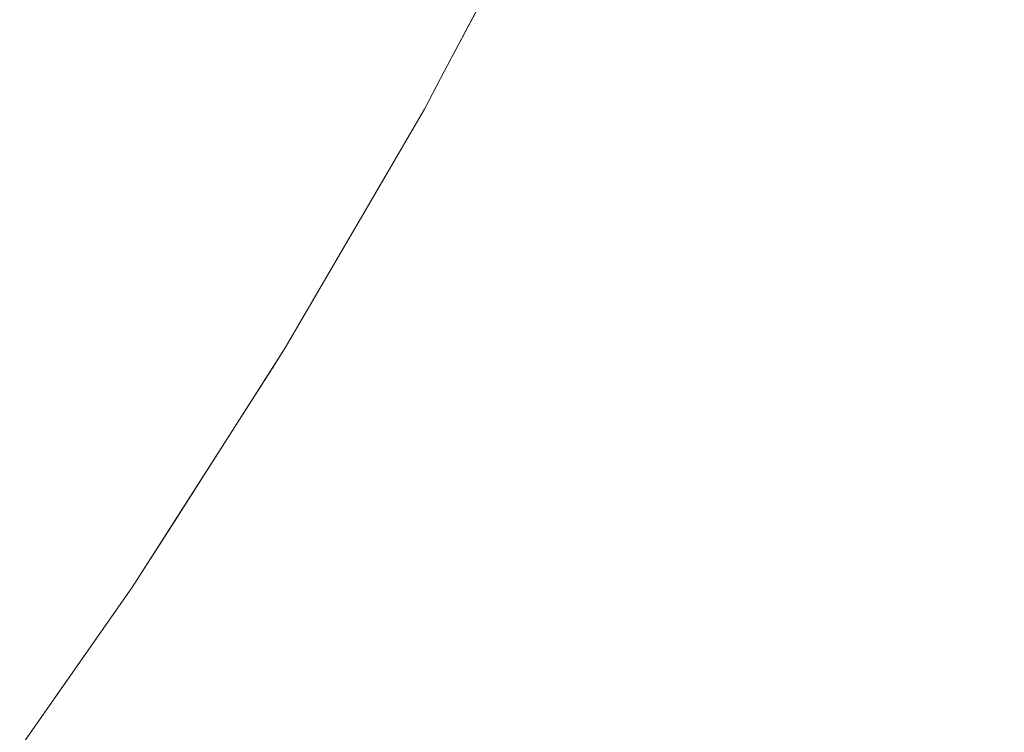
# Model space of a CAD drawing. Header units: centimetres. Extents: x -35.1 to 36.2, y 3.4 to 5.2.
# Tile 243 of 256: x 12.2371 to 12.2637, y 3.8068 to 3.826. Entities that reach past the tile are written whole.
import ezdxf

# ---------------------------------------------------------------- set-up
doc = ezdxf.new("R2010")
doc.units = ezdxf.units.CM
doc.header["$LTSCALE"] = 2.54
doc.layers.add('Lucido design-1', color=7, linetype='Continuous')

# ---------------------------------------------------------------- blocks, each defined once
blk = doc.blocks.new('Gruppo-4-1')
at = {"color": 7, "linetype": 'Continuous', "lineweight": 9}
blk.add_3dface([(-34.952766, 5.100212, -1872.215514), (-34.952766, 3.500212, -1872.215514), (36.079692, 3.500212, -1872.215514), (36.079692, 5.100212, -1872.215514)], dxfattribs=at)
for points, invisible_edges in [([(36.079692, 5.100212, -1873.015514), (36.079692, 3.500212, -1873.015514), (12.189936, 3.635582, -1873.015514), (12.20771, 3.643118, -1873.015514)], 10), ([(36.079692, 5.100212, -1873.015514), (12.20771, 3.643118, -1873.015514), (12.224572, 3.651133, -1873.015514)], 9), ([(36.079692, 5.100212, -1873.015514), (12.224572, 3.651133, -1873.015514), (12.22936, 3.653664, -1873.015514)], 9), ([(12.22936, 3.653664, -1873.015514), (12.240507, 3.659557, -1873.015514), (36.079692, 5.100212, -1873.015514)], 10), ([(36.079692, 5.100212, -1873.015514), (12.240507, 3.659557, -1873.015514), (12.255509, 3.668325, -1873.015514)], 9), ([(36.079692, 5.100212, -1873.015514), (12.255509, 3.668325, -1873.015514), (12.269585, 3.677377, -1873.015514)], 9), ([(12.259958, 3.825938, -1872.953311), (12.258975, 3.826219, -1872.951323), (12.261003, 3.8303, -1872.951323), (12.261993, 3.830033, -1872.953311)], 15), ([(12.244597, 3.825837, -1872.690331), (12.243808, 3.826078, -1872.687998), (12.245872, 3.829976, -1872.687998), (12.246668, 3.829748, -1872.690331)], 15), ([(12.250662, 3.828603, -1872.713294), (12.251419, 3.830025, -1872.715514), (12.24857, 3.824629, -1872.715514), (12.248558, 3.824628, -1872.713294)], 13), ([(12.248604, 3.824614, -1872.917089), (12.24857, 3.824629, -1872.915514), (12.251419, 3.830025, -1872.915514), (12.250708, 3.82859, -1872.917089)], 13), ([(12.24857, 3.824629, -1872.715514), (12.251419, 3.830025, -1872.715514), (12.251419, 3.830025, -1872.915514), (12.24857, 3.824629, -1872.915514)], 10), ([(12.261993, 3.830033, -1872.953311), (12.263053, 3.829749, -1872.955309), (12.261009, 3.825636, -1872.955309), (12.259958, 3.825938, -1872.953311)], 15), ([(12.246668, 3.829748, -1872.690331), (12.247388, 3.829541, -1872.692664), (12.245312, 3.825619, -1872.692664), (12.244597, 3.825837, -1872.690331)], 15), ([(12.245952, 3.825423, -1872.694993), (12.245312, 3.825619, -1872.692664), (12.247388, 3.829541, -1872.692664), (12.248035, 3.829356, -1872.694993)], 15), ([(12.26213, 3.825315, -1872.957318), (12.261009, 3.825636, -1872.955309), (12.263053, 3.829749, -1872.955309), (12.264183, 3.829445, -1872.957318)], 15), ([(12.248035, 3.829356, -1872.694993), (12.248608, 3.829192, -1872.697318), (12.246521, 3.82525, -1872.697318), (12.245952, 3.825423, -1872.694993)], 15), ([(12.264183, 3.829445, -1872.957318), (12.265385, 3.829122, -1872.959334), (12.263323, 3.824973, -1872.959334), (12.26213, 3.825315, -1872.957318)], 15), ([(12.247017, 3.825099, -1872.699636), (12.246521, 3.82525, -1872.697318), (12.248608, 3.829192, -1872.697318), (12.249108, 3.829048, -1872.699636)], 15), ([(12.249108, 3.829048, -1872.699636), (12.249538, 3.828925, -1872.701944), (12.247443, 3.824969, -1872.701944), (12.247017, 3.825099, -1872.699636)], 15), ([(12.264591, 3.82461, -1872.961357), (12.263323, 3.824973, -1872.959334), (12.265385, 3.829122, -1872.959334), (12.266662, 3.828779, -1872.961357)], 15), ([(12.247799, 3.82486, -1872.704243), (12.247443, 3.824969, -1872.701944), (12.249538, 3.828925, -1872.701944), (12.249897, 3.828822, -1872.704243)], 15), ([(12.249897, 3.828822, -1872.704243), (12.250188, 3.828739, -1872.706529), (12.248087, 3.824772, -1872.706529), (12.247799, 3.82486, -1872.704243)], 15), ([(12.248309, 3.824704, -1872.7088), (12.248087, 3.824772, -1872.706529), (12.250188, 3.828739, -1872.706529), (12.250411, 3.828675, -1872.7088)], 15), ([(12.250411, 3.828675, -1872.7088), (12.250569, 3.82863, -1872.711056), (12.248465, 3.824657, -1872.711056), (12.248309, 3.824704, -1872.7088)], 15), ([(12.248558, 3.824628, -1872.713294), (12.248465, 3.824657, -1872.711056), (12.250569, 3.82863, -1872.711056), (12.250662, 3.828603, -1872.713294)], 15), ([(12.250708, 3.82859, -1872.917089), (12.250756, 3.828576, -1872.918688), (12.248651, 3.8246, -1872.918688), (12.248604, 3.824614, -1872.917089)], 15), ([(12.248731, 3.824576, -1872.920311), (12.248651, 3.8246, -1872.918688), (12.250756, 3.828576, -1872.918688), (12.250837, 3.828553, -1872.920311)], 15), ([(12.250837, 3.828553, -1872.920311), (12.250953, 3.82852, -1872.921959), (12.248846, 3.82454, -1872.921959), (12.248731, 3.824576, -1872.920311)], 15), ([(12.248997, 3.824494, -1872.923631), (12.248846, 3.82454, -1872.921959), (12.250953, 3.82852, -1872.921959), (12.251105, 3.828476, -1872.923631)], 15), ([(12.251105, 3.828476, -1872.923631), (12.251296, 3.828421, -1872.925326), (12.249186, 3.824437, -1872.925326), (12.248997, 3.824494, -1872.923631)], 15), ([(12.236152, 3.828414, -1872.67184), (12.237476, 3.82801, -1872.674113), (12.235326, 3.824192, -1872.674113), (12.234014, 3.824618, -1872.67184)], 15), ([(12.249414, 3.824367, -1872.927046), (12.249186, 3.824437, -1872.925326), (12.251296, 3.828421, -1872.925326), (12.251526, 3.828355, -1872.927046)], 15), ([(12.251526, 3.828355, -1872.927046), (12.251798, 3.828277, -1872.928788), (12.249684, 3.824285, -1872.928788), (12.249414, 3.824367, -1872.927046)], 15), ([(12.249997, 3.824189, -1872.930554), (12.249684, 3.824285, -1872.928788), (12.251798, 3.828277, -1872.928788), (12.252114, 3.828187, -1872.930554)], 15), ([(12.252114, 3.828187, -1872.930554), (12.252474, 3.828083, -1872.932342), (12.250354, 3.82408, -1872.932342), (12.249997, 3.824189, -1872.930554)], 15), ([(12.236561, 3.823792, -1872.676402), (12.235326, 3.824192, -1872.674113), (12.237476, 3.82801, -1872.674113), (12.238723, 3.82763, -1872.676402)], 15), ([(12.250758, 3.823957, -1872.934153), (12.250354, 3.82408, -1872.932342), (12.252474, 3.828083, -1872.932342), (12.252882, 3.827966, -1872.934153)], 15), ([(12.252882, 3.827966, -1872.934153), (12.253338, 3.827836, -1872.935985), (12.251211, 3.823819, -1872.935985), (12.250758, 3.823957, -1872.934153)], 15), ([(12.251714, 3.823665, -1872.937837), (12.251211, 3.823819, -1872.935985), (12.253338, 3.827836, -1872.935985), (12.253845, 3.82769, -1872.937837)], 15), ([(12.253845, 3.82769, -1872.937837), (12.254404, 3.82753, -1872.939711), (12.252268, 3.823496, -1872.939711), (12.251714, 3.823665, -1872.937837)], 15), ([(12.238723, 3.82763, -1872.676402), (12.239893, 3.827273, -1872.678705), (12.237721, 3.823416, -1872.678705), (12.236561, 3.823792, -1872.676402)], 15), ([(12.252877, 3.82331, -1872.941603), (12.252268, 3.823496, -1872.939711), (12.254404, 3.82753, -1872.939711), (12.255018, 3.827354, -1872.941603)], 15), ([(12.238804, 3.823064, -1872.681018), (12.237721, 3.823416, -1872.678705), (12.239893, 3.827273, -1872.678705), (12.240986, 3.826939, -1872.681018)], 15), ([(12.255018, 3.827354, -1872.941603), (12.255689, 3.827162, -1872.943514), (12.253542, 3.823107, -1872.943514), (12.252877, 3.82331, -1872.941603)], 15), ([(12.254265, 3.822887, -1872.945443), (12.253542, 3.823107, -1872.943514), (12.255689, 3.827162, -1872.943514), (12.256418, 3.826953, -1872.945443)], 15), ([(12.240986, 3.826939, -1872.681018), (12.242003, 3.826629, -1872.683339), (12.239811, 3.822738, -1872.683339), (12.238804, 3.823064, -1872.681018)], 15), ([(12.256418, 3.826953, -1872.945443), (12.257207, 3.826726, -1872.947388), (12.255048, 3.822648, -1872.947388), (12.254265, 3.822887, -1872.945443)], 15), ([(12.240743, 3.822435, -1872.685667), (12.239811, 3.822738, -1872.683339), (12.242003, 3.826629, -1872.683339), (12.242943, 3.826342, -1872.685667)], 15), ([(12.255892, 3.82239, -1872.949348), (12.255048, 3.822648, -1872.947388), (12.257207, 3.826726, -1872.947388), (12.258059, 3.826482, -1872.949348)], 15), ([(12.242943, 3.826342, -1872.685667), (12.243808, 3.826078, -1872.687998), (12.2416, 3.822158, -1872.687998), (12.240743, 3.822435, -1872.685667)], 15), ([(12.258059, 3.826482, -1872.949348), (12.258975, 3.826219, -1872.951323), (12.256801, 3.822113, -1872.951323), (12.255892, 3.82239, -1872.949348)], 15), ([(12.242382, 3.821904, -1872.690331), (12.2416, 3.822158, -1872.687998), (12.243808, 3.826078, -1872.687998), (12.244597, 3.825837, -1872.690331)], 15), ([(12.257775, 3.821815, -1872.953311), (12.256801, 3.822113, -1872.951323), (12.258975, 3.826219, -1872.951323), (12.259958, 3.825938, -1872.953311)], 15), ([(12.244597, 3.825837, -1872.690331), (12.245312, 3.825619, -1872.692664), (12.24309, 3.821674, -1872.692664), (12.242382, 3.821904, -1872.690331)], 15), ([(12.259958, 3.825938, -1872.953311), (12.261009, 3.825636, -1872.955309), (12.258817, 3.821497, -1872.955309), (12.257775, 3.821815, -1872.953311)], 15), ([(12.243725, 3.821468, -1872.694993), (12.24309, 3.821674, -1872.692664), (12.245312, 3.825619, -1872.692664), (12.245952, 3.825423, -1872.694993)], 15), ([(12.259929, 3.821158, -1872.957318), (12.258817, 3.821497, -1872.955309), (12.261009, 3.825636, -1872.955309), (12.26213, 3.825315, -1872.957318)], 15), ([(12.245952, 3.825423, -1872.694993), (12.246521, 3.82525, -1872.697318), (12.244288, 3.821286, -1872.697318), (12.243725, 3.821468, -1872.694993)], 15), ([(12.26213, 3.825315, -1872.957318), (12.263323, 3.824973, -1872.959334), (12.261112, 3.820797, -1872.959334), (12.259929, 3.821158, -1872.957318)], 15), ([(12.24478, 3.821126, -1872.699636), (12.244288, 3.821286, -1872.697318), (12.246521, 3.82525, -1872.697318), (12.247017, 3.825099, -1872.699636)], 15), ([(12.247017, 3.825099, -1872.699636), (12.247443, 3.824969, -1872.701944), (12.245202, 3.82099, -1872.701944), (12.24478, 3.821126, -1872.699636)], 15), ([(12.245555, 3.820875, -1872.704243), (12.245202, 3.82099, -1872.701944), (12.247443, 3.824969, -1872.701944), (12.247799, 3.82486, -1872.704243)], 15), ([(12.247799, 3.82486, -1872.704243), (12.248087, 3.824772, -1872.706529), (12.245841, 3.820783, -1872.706529), (12.245555, 3.820875, -1872.704243)], 15), ([(12.24606, 3.820711, -1872.7088), (12.245841, 3.820783, -1872.706529), (12.248087, 3.824772, -1872.706529), (12.248309, 3.824704, -1872.7088)], 15), ([(12.262369, 3.820413, -1872.961357), (12.261112, 3.820797, -1872.959334), (12.263323, 3.824973, -1872.959334), (12.264591, 3.82461, -1872.961357)], 15), ([(12.248309, 3.824704, -1872.7088), (12.248465, 3.824657, -1872.711056), (12.246215, 3.820661, -1872.711056), (12.24606, 3.820711, -1872.7088)], 15), ([(12.246307, 3.820631, -1872.713294), (12.246215, 3.820661, -1872.711056), (12.248465, 3.824657, -1872.711056), (12.248558, 3.824628, -1872.713294)], 15), ([(12.248027, 3.823599, -1872.715514), (12.246307, 3.820631, -1872.713294), (12.248558, 3.824628, -1872.713294)], 11), ([(12.248027, 3.823599, -1872.915514), (12.248604, 3.824614, -1872.917089), (12.246352, 3.820617, -1872.917089)], 11), ([(12.248604, 3.824614, -1872.917089), (12.248651, 3.8246, -1872.918688), (12.246399, 3.820602, -1872.918688), (12.246352, 3.820617, -1872.917089)], 15), ([(12.246478, 3.820576, -1872.920311), (12.246399, 3.820602, -1872.918688), (12.248651, 3.8246, -1872.918688), (12.248731, 3.824576, -1872.920311)], 15), ([(12.248731, 3.824576, -1872.920311), (12.248846, 3.82454, -1872.921959), (12.246592, 3.820539, -1872.921959), (12.246478, 3.820576, -1872.920311)], 15), ([(12.246742, 3.82049, -1872.923631), (12.246592, 3.820539, -1872.921959), (12.248846, 3.82454, -1872.921959), (12.248997, 3.824494, -1872.923631)], 15), ([(12.248997, 3.824494, -1872.923631), (12.249186, 3.824437, -1872.925326), (12.246929, 3.82043, -1872.925326), (12.246742, 3.82049, -1872.923631)], 15), ([(12.248027, 3.823599, -1872.915514), (12.24857, 3.824629, -1872.915514), (12.248604, 3.824614, -1872.917089)], 10), ([(12.24857, 3.824629, -1872.915514), (12.248027, 3.823599, -1872.915514), (12.248027, 3.823599, -1872.715514), (12.24857, 3.824629, -1872.715514)], 10), ([(12.248558, 3.824628, -1872.713294), (12.24857, 3.824629, -1872.715514), (12.248027, 3.823599, -1872.715514)], 9), ([(12.264591, 3.82461, -1872.961357), (12.265933, 3.824224, -1872.963384), (12.2637, 3.820007, -1872.963384), (12.262369, 3.820413, -1872.961357)], 15), ([(12.247156, 3.820356, -1872.927046), (12.246929, 3.82043, -1872.925326), (12.249186, 3.824437, -1872.925326), (12.249414, 3.824367, -1872.927046)], 15), ([(12.249414, 3.824367, -1872.927046), (12.249684, 3.824285, -1872.928788), (12.247423, 3.820269, -1872.928788), (12.247156, 3.820356, -1872.927046)], 15), ([(12.247733, 3.820169, -1872.930554), (12.247423, 3.820269, -1872.928788), (12.249684, 3.824285, -1872.928788), (12.249997, 3.824189, -1872.930554)], 15), ([(12.249997, 3.824189, -1872.930554), (12.250354, 3.82408, -1872.932342), (12.248087, 3.820054, -1872.932342), (12.247733, 3.820169, -1872.930554)], 15), ([(12.248488, 3.819924, -1872.934153), (12.248087, 3.820054, -1872.932342), (12.250354, 3.82408, -1872.932342), (12.250758, 3.823957, -1872.934153)], 15), ([(12.250758, 3.823957, -1872.934153), (12.251211, 3.823819, -1872.935985), (12.248936, 3.819779, -1872.935985), (12.248488, 3.819924, -1872.934153)], 15), ([(12.236561, 3.823792, -1872.676402), (12.237721, 3.823416, -1872.678705), (12.235403, 3.81954, -1872.678705), (12.234255, 3.819935, -1872.676402)], 15), ([(12.249434, 3.819617, -1872.937837), (12.248936, 3.819779, -1872.935985), (12.251211, 3.823819, -1872.935985), (12.251714, 3.823665, -1872.937837)], 15), ([(12.236476, 3.819171, -1872.681018), (12.235403, 3.81954, -1872.678705), (12.237721, 3.823416, -1872.678705), (12.238804, 3.823064, -1872.681018)], 15), ([(12.246304, 3.820641, -1872.915514), (12.244279, 3.817165, -1872.915514), (12.244279, 3.817165, -1872.715514), (12.248027, 3.823599, -1872.715514)], 10), ([(12.246307, 3.820631, -1872.713294), (12.248027, 3.823599, -1872.715514), (12.244279, 3.817165, -1872.715514)], 9), ([(12.246352, 3.820617, -1872.917089), (12.246304, 3.820641, -1872.915514), (12.248027, 3.823599, -1872.915514)], 9), ([(12.248027, 3.823599, -1872.715514), (12.248027, 3.823599, -1872.915514), (12.246304, 3.820641, -1872.915514)], 9), ([(12.251714, 3.823665, -1872.937837), (12.252268, 3.823496, -1872.939711), (12.249984, 3.819439, -1872.939711), (12.249434, 3.819617, -1872.937837)], 15), ([(12.250587, 3.819243, -1872.941603), (12.249984, 3.819439, -1872.939711), (12.252268, 3.823496, -1872.939711), (12.252877, 3.82331, -1872.941603)], 15), ([(12.252877, 3.82331, -1872.941603), (12.253542, 3.823107, -1872.943514), (12.251246, 3.81903, -1872.943514), (12.250587, 3.819243, -1872.941603)], 15), ([(12.238804, 3.823064, -1872.681018), (12.239811, 3.822738, -1872.683339), (12.237474, 3.818828, -1872.683339), (12.236476, 3.819171, -1872.681018)], 15), ([(12.251962, 3.818797, -1872.945443), (12.251246, 3.81903, -1872.943514), (12.253542, 3.823107, -1872.943514), (12.254265, 3.822887, -1872.945443)], 15), ([(12.254265, 3.822887, -1872.945443), (12.255048, 3.822648, -1872.947388), (12.252738, 3.818546, -1872.947388), (12.251962, 3.818797, -1872.945443)], 15), ([(12.238396, 3.81851, -1872.685667), (12.237474, 3.818828, -1872.683339), (12.239811, 3.822738, -1872.683339), (12.240743, 3.822435, -1872.685667)], 15), ([(12.253575, 3.818275, -1872.949348), (12.252738, 3.818546, -1872.947388), (12.255048, 3.822648, -1872.947388), (12.255892, 3.82239, -1872.949348)], 15), ([(12.240743, 3.822435, -1872.685667), (12.2416, 3.822158, -1872.687998), (12.239245, 3.818218, -1872.687998), (12.238396, 3.81851, -1872.685667)], 15), ([(12.255892, 3.82239, -1872.949348), (12.256801, 3.822113, -1872.951323), (12.254475, 3.817983, -1872.951323), (12.253575, 3.818275, -1872.949348)], 15), ([(12.240019, 3.817952, -1872.690331), (12.239245, 3.818218, -1872.687998), (12.2416, 3.822158, -1872.687998), (12.242382, 3.821904, -1872.690331)], 15), ([(12.255441, 3.81767, -1872.953311), (12.254475, 3.817983, -1872.951323), (12.256801, 3.822113, -1872.951323), (12.257775, 3.821815, -1872.953311)], 15), ([(12.242382, 3.821904, -1872.690331), (12.24309, 3.821674, -1872.692664), (12.24072, 3.817711, -1872.692664), (12.240019, 3.817952, -1872.690331)], 15), ([(12.257775, 3.821815, -1872.953311), (12.258817, 3.821497, -1872.955309), (12.256473, 3.817335, -1872.955309), (12.255441, 3.81767, -1872.953311)], 15), ([(12.241349, 3.817494, -1872.694993), (12.24072, 3.817711, -1872.692664), (12.24309, 3.821674, -1872.692664), (12.243725, 3.821468, -1872.694993)], 15), ([(12.243725, 3.821468, -1872.694993), (12.244288, 3.821286, -1872.697318), (12.241907, 3.817302, -1872.697318), (12.241349, 3.817494, -1872.694993)], 15), ([(12.242394, 3.817135, -1872.699636), (12.241907, 3.817302, -1872.697318), (12.244288, 3.821286, -1872.697318), (12.24478, 3.821126, -1872.699636)], 15), ([(12.257575, 3.816978, -1872.957318), (12.256473, 3.817335, -1872.955309), (12.258817, 3.821497, -1872.955309), (12.259929, 3.821158, -1872.957318)], 15), ([(12.24478, 3.821126, -1872.699636), (12.245202, 3.82099, -1872.701944), (12.242812, 3.816991, -1872.701944), (12.242394, 3.817135, -1872.699636)], 15), ([(12.259929, 3.821158, -1872.957318), (12.261112, 3.820797, -1872.959334), (12.258747, 3.816597, -1872.959334), (12.257575, 3.816978, -1872.957318)], 15), ([(12.243161, 3.816871, -1872.704243), (12.242812, 3.816991, -1872.701944), (12.245202, 3.82099, -1872.701944), (12.245555, 3.820875, -1872.704243)], 15), ([(12.245555, 3.820875, -1872.704243), (12.245841, 3.820783, -1872.706529), (12.243444, 3.816774, -1872.706529), (12.243161, 3.816871, -1872.704243)], 15), ([(12.243661, 3.816699, -1872.7088), (12.243444, 3.816774, -1872.706529), (12.245841, 3.820783, -1872.706529), (12.24606, 3.820711, -1872.7088)], 15), ([(12.259992, 3.816194, -1872.961357), (12.258747, 3.816597, -1872.959334), (12.261112, 3.820797, -1872.959334), (12.262369, 3.820413, -1872.961357)], 15), ([(12.24606, 3.820711, -1872.7088), (12.246215, 3.820661, -1872.711056), (12.243815, 3.816646, -1872.711056), (12.243661, 3.816699, -1872.7088)], 15), ([(12.243906, 3.816615, -1872.713294), (12.243815, 3.816646, -1872.711056), (12.246215, 3.820661, -1872.711056), (12.246307, 3.820631, -1872.713294)], 15), ([(12.244279, 3.817165, -1872.715514), (12.243906, 3.816615, -1872.713294), (12.246307, 3.820631, -1872.713294)], 11), ([(12.246352, 3.820617, -1872.917089), (12.243951, 3.816599, -1872.917089), (12.244279, 3.817165, -1872.915514)], 11), ([(12.246352, 3.820617, -1872.917089), (12.246399, 3.820602, -1872.918688), (12.243997, 3.816584, -1872.918688), (12.243951, 3.816599, -1872.917089)], 15), ([(12.244076, 3.816556, -1872.920311), (12.243997, 3.816584, -1872.918688), (12.246399, 3.820602, -1872.918688), (12.246478, 3.820576, -1872.920311)], 15), ([(12.246478, 3.820576, -1872.920311), (12.246592, 3.820539, -1872.921959), (12.244188, 3.816518, -1872.921959), (12.244076, 3.816556, -1872.920311)], 15), ([(12.244337, 3.816467, -1872.923631), (12.244188, 3.816518, -1872.921959), (12.246592, 3.820539, -1872.921959), (12.246742, 3.82049, -1872.923631)], 15), ([(12.244279, 3.817165, -1872.915514), (12.246304, 3.820641, -1872.915514), (12.246352, 3.820617, -1872.917089)], 10), ([(12.246742, 3.82049, -1872.923631), (12.246929, 3.82043, -1872.925326), (12.244522, 3.816403, -1872.925326), (12.244337, 3.816467, -1872.923631)], 15), ([(12.244746, 3.816326, -1872.927046), (12.244522, 3.816403, -1872.925326), (12.246929, 3.82043, -1872.925326), (12.247156, 3.820356, -1872.927046)], 15), ([(12.247156, 3.820356, -1872.927046), (12.247423, 3.820269, -1872.928788), (12.245011, 3.816235, -1872.928788), (12.244746, 3.816326, -1872.927046)], 15), ([(12.245318, 3.816129, -1872.930554), (12.245011, 3.816235, -1872.928788), (12.247423, 3.820269, -1872.928788), (12.247733, 3.820169, -1872.930554)], 15), ([(12.262369, 3.820413, -1872.961357), (12.2637, 3.820007, -1872.963384), (12.261312, 3.815766, -1872.963384), (12.259992, 3.816194, -1872.961357)], 15), ([(12.247733, 3.820169, -1872.930554), (12.248087, 3.820054, -1872.932342), (12.245669, 3.816008, -1872.932342), (12.245318, 3.816129, -1872.930554)], 15), ([(12.246065, 3.815872, -1872.934153), (12.245669, 3.816008, -1872.932342), (12.248087, 3.820054, -1872.932342), (12.248488, 3.819924, -1872.934153)], 15), ([(12.265109, 3.819577, -1872.965413), (12.262708, 3.815313, -1872.965413), (12.261312, 3.815766, -1872.963384), (12.2637, 3.820007, -1872.963384)], 15), ([(12.248488, 3.819924, -1872.934153), (12.248936, 3.819779, -1872.935985), (12.246509, 3.815719, -1872.935985), (12.246065, 3.815872, -1872.934153)], 15), ([(12.247002, 3.81555, -1872.937837), (12.246509, 3.815719, -1872.935985), (12.248936, 3.819779, -1872.935985), (12.249434, 3.819617, -1872.937837)], 15), ([(12.249434, 3.819617, -1872.937837), (12.249984, 3.819439, -1872.939711), (12.247547, 3.815362, -1872.939711), (12.247002, 3.81555, -1872.937837)], 15), ([(12.248144, 3.815157, -1872.941603), (12.247547, 3.815362, -1872.939711), (12.249984, 3.819439, -1872.939711), (12.250587, 3.819243, -1872.941603)], 15), ([(12.266596, 3.819123, -1872.967443), (12.264181, 3.814835, -1872.967443), (12.262708, 3.815313, -1872.965413), (12.265109, 3.819577, -1872.965413)], 15), ([(12.236476, 3.819171, -1872.681018), (12.237474, 3.818828, -1872.683339), (12.234986, 3.814902, -1872.683339), (12.233999, 3.815261, -1872.681018)], 15), ([(12.250587, 3.819243, -1872.941603), (12.251246, 3.81903, -1872.943514), (12.248796, 3.814932, -1872.943514), (12.248144, 3.815157, -1872.941603)], 15), ([(12.249506, 3.814688, -1872.945443), (12.248796, 3.814932, -1872.943514), (12.251246, 3.81903, -1872.943514), (12.251962, 3.818797, -1872.945443)], 15), ([(12.235899, 3.814569, -1872.685667), (12.234986, 3.814902, -1872.683339), (12.237474, 3.818828, -1872.683339), (12.238396, 3.81851, -1872.685667)], 15), ([(12.251962, 3.818797, -1872.945443), (12.252738, 3.818546, -1872.947388), (12.250274, 3.814424, -1872.947388), (12.249506, 3.814688, -1872.945443)], 15), ([(12.238396, 3.81851, -1872.685667), (12.239245, 3.818218, -1872.687998), (12.236738, 3.814263, -1872.687998), (12.235899, 3.814569, -1872.685667)], 15), ([(12.251103, 3.814139, -1872.949348), (12.250274, 3.814424, -1872.947388), (12.252738, 3.818546, -1872.947388), (12.253575, 3.818275, -1872.949348)], 15), ([(12.237504, 3.813984, -1872.690331), (12.236738, 3.814263, -1872.687998), (12.239245, 3.818218, -1872.687998), (12.240019, 3.817952, -1872.690331)], 15), ([(12.253575, 3.818275, -1872.949348), (12.254475, 3.817983, -1872.951323), (12.251994, 3.813832, -1872.951323), (12.251103, 3.814139, -1872.949348)], 15), ([(12.240019, 3.817952, -1872.690331), (12.24072, 3.817711, -1872.692664), (12.238198, 3.813731, -1872.692664), (12.237504, 3.813984, -1872.690331)], 15), ([(12.25295, 3.813504, -1872.953311), (12.251994, 3.813832, -1872.951323), (12.254475, 3.817983, -1872.951323), (12.255441, 3.81767, -1872.953311)], 15), ([(12.238821, 3.813504, -1872.694993), (12.238198, 3.813731, -1872.692664), (12.24072, 3.817711, -1872.692664), (12.241349, 3.817494, -1872.694993)], 15), ([(12.255441, 3.81767, -1872.953311), (12.256473, 3.817335, -1872.955309), (12.253973, 3.813152, -1872.955309), (12.25295, 3.813504, -1872.953311)], 15), ([(12.241349, 3.817494, -1872.694993), (12.241907, 3.817302, -1872.697318), (12.239372, 3.813303, -1872.697318), (12.238821, 3.813504, -1872.694993)], 15), ([(12.239854, 3.813127, -1872.699636), (12.239372, 3.813303, -1872.697318), (12.241907, 3.817302, -1872.697318), (12.242394, 3.817135, -1872.699636)], 15), ([(12.255063, 3.812777, -1872.957318), (12.253973, 3.813152, -1872.955309), (12.256473, 3.817335, -1872.955309), (12.257575, 3.816978, -1872.957318)], 15), ([(12.242394, 3.817135, -1872.699636), (12.242812, 3.816991, -1872.701944), (12.240267, 3.812977, -1872.701944), (12.239854, 3.813127, -1872.699636)], 15), ([(12.244279, 3.817165, -1872.915514), (12.241352, 3.812589, -1872.915514), (12.24016, 3.810726, -1872.715514), (12.243925, 3.816611, -1872.715514)], 10), ([(12.241352, 3.812589, -1872.915514), (12.244279, 3.817165, -1872.915514), (12.243951, 3.816599, -1872.917089)], 10), ([(12.244279, 3.817165, -1872.715514), (12.243925, 3.816611, -1872.715514), (12.243906, 3.816615, -1872.713294)], 10), ([(12.243925, 3.816611, -1872.715514), (12.244279, 3.817165, -1872.715514), (12.244279, 3.817165, -1872.915514)], 10), ([(12.240613, 3.812851, -1872.704243), (12.240267, 3.812977, -1872.701944), (12.242812, 3.816991, -1872.701944), (12.243161, 3.816871, -1872.704243)], 15), ([(12.243161, 3.816871, -1872.704243), (12.243444, 3.816774, -1872.706529), (12.240893, 3.812749, -1872.706529), (12.240613, 3.812851, -1872.704243)], 15), ([(12.241108, 3.81267, -1872.7088), (12.240893, 3.812749, -1872.706529), (12.243444, 3.816774, -1872.706529), (12.243661, 3.816699, -1872.7088)], 15), ([(12.257575, 3.816978, -1872.957318), (12.258747, 3.816597, -1872.959334), (12.256224, 3.812377, -1872.959334), (12.255063, 3.812777, -1872.957318)], 15), ([(12.243925, 3.816611, -1872.715514), (12.24016, 3.810726, -1872.715514), (12.24135, 3.812582, -1872.713294)], 10), ([(12.243661, 3.816699, -1872.7088), (12.243815, 3.816646, -1872.711056), (12.24126, 3.812615, -1872.711056), (12.241108, 3.81267, -1872.7088)], 15), ([(12.24135, 3.812582, -1872.713294), (12.24126, 3.812615, -1872.711056), (12.243815, 3.816646, -1872.711056), (12.243906, 3.816615, -1872.713294)], 15), ([(12.24135, 3.812582, -1872.713294), (12.243906, 3.816615, -1872.713294), (12.243925, 3.816611, -1872.715514)], 11), ([(12.243951, 3.816599, -1872.917089), (12.241395, 3.812566, -1872.917089), (12.241352, 3.812589, -1872.915514)], 11), ([(12.243951, 3.816599, -1872.917089), (12.243997, 3.816584, -1872.918688), (12.24144, 3.812549, -1872.918688), (12.241395, 3.812566, -1872.917089)], 15), ([(12.241518, 3.812521, -1872.920311), (12.24144, 3.812549, -1872.918688), (12.243997, 3.816584, -1872.918688), (12.244076, 3.816556, -1872.920311)], 15), ([(12.244076, 3.816556, -1872.920311), (12.244188, 3.816518, -1872.921959), (12.24163, 3.81248, -1872.921959), (12.241518, 3.812521, -1872.920311)], 15), ([(12.241776, 3.812427, -1872.923631), (12.24163, 3.81248, -1872.921959), (12.244188, 3.816518, -1872.921959), (12.244337, 3.816467, -1872.923631)], 15), ([(12.257457, 3.811953, -1872.961357), (12.256224, 3.812377, -1872.959334), (12.258747, 3.816597, -1872.959334), (12.259992, 3.816194, -1872.961357)], 15), ([(12.244337, 3.816467, -1872.923631), (12.244522, 3.816403, -1872.925326), (12.24196, 3.81236, -1872.925326), (12.241776, 3.812427, -1872.923631)], 15), ([(12.242182, 3.812279, -1872.927046), (12.24196, 3.81236, -1872.925326), (12.244522, 3.816403, -1872.925326), (12.244746, 3.816326, -1872.927046)], 15), ([(12.244746, 3.816326, -1872.927046), (12.245011, 3.816235, -1872.928788), (12.242444, 3.812184, -1872.928788), (12.242182, 3.812279, -1872.927046)], 15), ([(12.242747, 3.812073, -1872.930554), (12.242444, 3.812184, -1872.928788), (12.245011, 3.816235, -1872.928788), (12.245318, 3.816129, -1872.930554)], 15), ([(12.245318, 3.816129, -1872.930554), (12.245669, 3.816008, -1872.932342), (12.243094, 3.811947, -1872.932342), (12.242747, 3.812073, -1872.930554)], 15), ([(12.243487, 3.811804, -1872.934153), (12.243094, 3.811947, -1872.932342), (12.245669, 3.816008, -1872.932342), (12.246065, 3.815872, -1872.934153)], 15), ([(12.259992, 3.816194, -1872.961357), (12.261312, 3.815766, -1872.963384), (12.258764, 3.811504, -1872.963384), (12.257457, 3.811953, -1872.961357)], 15), ([(12.246065, 3.815872, -1872.934153), (12.246509, 3.815719, -1872.935985), (12.243926, 3.811644, -1872.935985), (12.243487, 3.811804, -1872.934153)], 15), ([(12.244414, 3.811466, -1872.937837), (12.243926, 3.811644, -1872.935985), (12.246509, 3.815719, -1872.935985), (12.247002, 3.81555, -1872.937837)], 15), ([(12.258764, 3.811504, -1872.963384), (12.261312, 3.815766, -1872.963384), (12.262708, 3.815313, -1872.965413), (12.260146, 3.811028, -1872.965413)], 15), ([(12.247002, 3.81555, -1872.937837), (12.247547, 3.815362, -1872.939711), (12.244953, 3.811269, -1872.939711), (12.244414, 3.811466, -1872.937837)], 15), ([(12.245544, 3.811054, -1872.941603), (12.244953, 3.811269, -1872.939711), (12.247547, 3.815362, -1872.939711), (12.248144, 3.815157, -1872.941603)], 15), ([(12.260146, 3.811028, -1872.965413), (12.262708, 3.815313, -1872.965413), (12.264181, 3.814835, -1872.967443), (12.261605, 3.810526, -1872.967443)], 15), ([(12.248144, 3.815157, -1872.941603), (12.248796, 3.814932, -1872.943514), (12.246189, 3.810819, -1872.943514), (12.245544, 3.811054, -1872.941603)], 15), ([(12.246891, 3.810563, -1872.945443), (12.246189, 3.810819, -1872.943514), (12.248796, 3.814932, -1872.943514), (12.249506, 3.814688, -1872.945443)], 15), ([(12.249506, 3.814688, -1872.945443), (12.250274, 3.814424, -1872.947388), (12.247651, 3.810286, -1872.947388), (12.246891, 3.810563, -1872.945443)], 15), ([(12.261605, 3.810526, -1872.967443), (12.264181, 3.814835, -1872.967443), (12.265734, 3.814332, -1872.96947), (12.263142, 3.809997, -1872.96947)], 15), ([(12.248471, 3.809987, -1872.949348), (12.247651, 3.810286, -1872.947388), (12.250274, 3.814424, -1872.947388), (12.251103, 3.814139, -1872.949348)], 15), ([(12.234834, 3.810003, -1872.690331), (12.234076, 3.810296, -1872.687998), (12.236738, 3.814263, -1872.687998), (12.237504, 3.813984, -1872.690331)], 15), ([(12.251103, 3.814139, -1872.949348), (12.251994, 3.813832, -1872.951323), (12.249353, 3.809666, -1872.951323), (12.248471, 3.809987, -1872.949348)], 15), ([(12.263142, 3.809997, -1872.96947), (12.265734, 3.814332, -1872.96947), (12.267367, 3.813802, -1872.971493), (12.26476, 3.809441, -1872.971493)], 15), ([(12.237504, 3.813984, -1872.690331), (12.238198, 3.813731, -1872.692664), (12.23552, 3.809739, -1872.692664), (12.234834, 3.810003, -1872.690331)], 15), ([(12.236135, 3.809502, -1872.694993), (12.23552, 3.809739, -1872.692664), (12.238198, 3.813731, -1872.692664), (12.238821, 3.813504, -1872.694993)], 15), ([(12.250299, 3.809321, -1872.953311), (12.249353, 3.809666, -1872.951323), (12.251994, 3.813832, -1872.951323), (12.25295, 3.813504, -1872.953311)], 15), ([(12.238821, 3.813504, -1872.694993), (12.239372, 3.813303, -1872.697318), (12.23668, 3.809291, -1872.697318), (12.236135, 3.809502, -1872.694993)], 15), ([(12.25295, 3.813504, -1872.953311), (12.253973, 3.813152, -1872.955309), (12.251311, 3.808952, -1872.955309), (12.250299, 3.809321, -1872.953311)], 15), ([(12.237157, 3.809108, -1872.699636), (12.23668, 3.809291, -1872.697318), (12.239372, 3.813303, -1872.697318), (12.239854, 3.813127, -1872.699636)], 15), ([(12.239854, 3.813127, -1872.699636), (12.240267, 3.812977, -1872.701944), (12.237566, 3.80895, -1872.701944), (12.237157, 3.809108, -1872.699636)], 15), ([(12.25239, 3.808559, -1872.957318), (12.251311, 3.808952, -1872.955309), (12.253973, 3.813152, -1872.955309), (12.255063, 3.812777, -1872.957318)], 15), ([(12.237908, 3.808818, -1872.704243), (12.237566, 3.80895, -1872.701944), (12.240267, 3.812977, -1872.701944), (12.240613, 3.812851, -1872.704243)], 15), ([(12.240613, 3.812851, -1872.704243), (12.240893, 3.812749, -1872.706529), (12.238184, 3.808711, -1872.706529), (12.237908, 3.808818, -1872.704243)], 15), ([(12.238397, 3.808629, -1872.7088), (12.238184, 3.808711, -1872.706529), (12.240893, 3.812749, -1872.706529), (12.241108, 3.81267, -1872.7088)], 15), ([(12.241108, 3.81267, -1872.7088), (12.24126, 3.812615, -1872.711056), (12.238547, 3.808572, -1872.711056), (12.238397, 3.808629, -1872.7088)], 15), ([(12.238636, 3.808537, -1872.713294), (12.238547, 3.808572, -1872.711056), (12.24126, 3.812615, -1872.711056), (12.24135, 3.812582, -1872.713294)], 15), ([(12.238636, 3.808537, -1872.713294), (12.24135, 3.812582, -1872.713294), (12.24016, 3.810726, -1872.715514)], 11), ([(12.241395, 3.812566, -1872.917089), (12.23868, 3.80852, -1872.917089), (12.24016, 3.810726, -1872.915514)], 11), ([(12.241395, 3.812566, -1872.917089), (12.24144, 3.812549, -1872.918688), (12.238725, 3.808503, -1872.918688), (12.23868, 3.80852, -1872.917089)], 15), ([(12.238802, 3.808473, -1872.920311), (12.238725, 3.808503, -1872.918688), (12.24144, 3.812549, -1872.918688), (12.241518, 3.812521, -1872.920311)], 15), ([(12.24016, 3.810726, -1872.915514), (12.241352, 3.812589, -1872.915514), (12.241395, 3.812566, -1872.917089)], 10), ([(12.241352, 3.812589, -1872.915514), (12.24016, 3.810726, -1872.915514), (12.24016, 3.810726, -1872.715514)], 10), ([(12.255063, 3.812777, -1872.957318), (12.256224, 3.812377, -1872.959334), (12.253539, 3.80814, -1872.959334), (12.25239, 3.808559, -1872.957318)], 15), ([(12.241518, 3.812521, -1872.920311), (12.24163, 3.81248, -1872.921959), (12.238912, 3.808431, -1872.921959), (12.238802, 3.808473, -1872.920311)], 15), ([(12.239057, 3.808375, -1872.923631), (12.238912, 3.808431, -1872.921959), (12.24163, 3.81248, -1872.921959), (12.241776, 3.812427, -1872.923631)], 15), ([(12.241776, 3.812427, -1872.923631), (12.24196, 3.81236, -1872.925326), (12.239239, 3.808305, -1872.925326), (12.239057, 3.808375, -1872.923631)], 15), ([(12.239458, 3.80822, -1872.927046), (12.239239, 3.808305, -1872.925326), (12.24196, 3.81236, -1872.925326), (12.242182, 3.812279, -1872.927046)], 15), ([(12.242182, 3.812279, -1872.927046), (12.242444, 3.812184, -1872.928788), (12.239717, 3.80812, -1872.928788), (12.239458, 3.80822, -1872.927046)], 15), ([(12.254759, 3.807696, -1872.961357), (12.253539, 3.80814, -1872.959334), (12.256224, 3.812377, -1872.959334), (12.257457, 3.811953, -1872.961357)], 15), ([(12.240018, 3.808005, -1872.930554), (12.239717, 3.80812, -1872.928788), (12.242444, 3.812184, -1872.928788), (12.242747, 3.812073, -1872.930554)], 15), ([(12.242747, 3.812073, -1872.930554), (12.243094, 3.811947, -1872.932342), (12.240361, 3.807872, -1872.932342), (12.240018, 3.808005, -1872.930554)], 15), ([(12.240749, 3.807723, -1872.934153), (12.240361, 3.807872, -1872.932342), (12.243094, 3.811947, -1872.932342), (12.243487, 3.811804, -1872.934153)], 15), ([(12.243487, 3.811804, -1872.934153), (12.243926, 3.811644, -1872.935985), (12.241183, 3.807555, -1872.935985), (12.240749, 3.807723, -1872.934153)], 15), ([(12.257457, 3.811953, -1872.961357), (12.258764, 3.811504, -1872.963384), (12.256052, 3.807225, -1872.963384), (12.254759, 3.807696, -1872.961357)], 15), ([(12.241665, 3.807369, -1872.937837), (12.241183, 3.807555, -1872.935985), (12.243926, 3.811644, -1872.935985), (12.244414, 3.811466, -1872.937837)], 15), ([(12.244414, 3.811466, -1872.937837), (12.244953, 3.811269, -1872.939711), (12.242198, 3.807164, -1872.939711), (12.241665, 3.807369, -1872.937837)], 15), ([(12.260146, 3.811028, -1872.965413), (12.257419, 3.806726, -1872.965413), (12.256052, 3.807225, -1872.963384), (12.258764, 3.811504, -1872.963384)], 15), ([(12.242782, 3.806938, -1872.941603), (12.242198, 3.807164, -1872.939711), (12.244953, 3.811269, -1872.939711), (12.245544, 3.811054, -1872.941603)], 15), ([(12.245544, 3.811054, -1872.941603), (12.246189, 3.810819, -1872.943514), (12.243421, 3.806692, -1872.943514), (12.242782, 3.806938, -1872.941603)], 15), ([(12.261605, 3.810526, -1872.967443), (12.258863, 3.8062, -1872.967443), (12.257419, 3.806726, -1872.965413), (12.260146, 3.811028, -1872.965413)], 15), ([(12.24016, 3.810726, -1872.915514), (12.235785, 3.804475, -1872.915514), (12.235653, 3.804287, -1872.715514), (12.238635, 3.808547, -1872.715514)], 10), ([(12.235785, 3.804475, -1872.915514), (12.24016, 3.810726, -1872.915514), (12.23868, 3.80852, -1872.917089)], 10), ([(12.238635, 3.808547, -1872.715514), (12.24016, 3.810726, -1872.715514), (12.24016, 3.810726, -1872.915514)], 10), ([(12.24016, 3.810726, -1872.715514), (12.238635, 3.808547, -1872.715514), (12.238636, 3.808537, -1872.713294)], 10), ([(12.244115, 3.806425, -1872.945443), (12.243421, 3.806692, -1872.943514), (12.246189, 3.810819, -1872.943514), (12.246891, 3.810563, -1872.945443)], 15), ([(12.246891, 3.810563, -1872.945443), (12.247651, 3.810286, -1872.947388), (12.244866, 3.806135, -1872.947388), (12.244115, 3.806425, -1872.945443)], 15), ([(12.263142, 3.809997, -1872.96947), (12.260385, 3.805646, -1872.96947), (12.258863, 3.8062, -1872.967443), (12.261605, 3.810526, -1872.967443)], 15), ([(12.245677, 3.805822, -1872.949348), (12.244866, 3.806135, -1872.947388), (12.247651, 3.810286, -1872.947388), (12.248471, 3.809987, -1872.949348)], 15), ([(12.248471, 3.809987, -1872.949348), (12.249353, 3.809666, -1872.951323), (12.246549, 3.805486, -1872.951323), (12.245677, 3.805822, -1872.949348)], 15), ([(12.26476, 3.809441, -1872.971493), (12.261985, 3.805062, -1872.971493), (12.260385, 3.805646, -1872.96947), (12.263142, 3.809997, -1872.96947)], 15), ([(12.247484, 3.805125, -1872.953311), (12.246549, 3.805486, -1872.951323), (12.249353, 3.809666, -1872.951323), (12.250299, 3.809321, -1872.953311)], 15), ([(12.266459, 3.808857, -1872.973508), (12.263666, 3.80445, -1872.973508), (12.261985, 3.805062, -1872.971493), (12.26476, 3.809441, -1872.971493)], 15), ([(12.234298, 3.805079, -1872.699636), (12.233828, 3.805271, -1872.697318), (12.23668, 3.809291, -1872.697318), (12.237157, 3.809108, -1872.699636)], 15), ([(12.237157, 3.809108, -1872.699636), (12.237566, 3.80895, -1872.701944), (12.234702, 3.804915, -1872.701944), (12.234298, 3.805079, -1872.699636)], 15), ([(12.250299, 3.809321, -1872.953311), (12.251311, 3.808952, -1872.955309), (12.248485, 3.80474, -1872.955309), (12.247484, 3.805125, -1872.953311)], 15), ([(12.23504, 3.804777, -1872.704243), (12.234702, 3.804915, -1872.701944), (12.237566, 3.80895, -1872.701944), (12.237908, 3.808818, -1872.704243)], 15), ([(12.237908, 3.808818, -1872.704243), (12.238184, 3.808711, -1872.706529), (12.235313, 3.804666, -1872.706529), (12.23504, 3.804777, -1872.704243)], 15), ([(12.249552, 3.804328, -1872.957318), (12.248485, 3.80474, -1872.955309), (12.251311, 3.808952, -1872.955309), (12.25239, 3.808559, -1872.957318)], 15), ([(12.235524, 3.80458, -1872.7088), (12.235313, 3.804666, -1872.706529), (12.238184, 3.808711, -1872.706529), (12.238397, 3.808629, -1872.7088)], 15), ([(12.238397, 3.808629, -1872.7088), (12.238547, 3.808572, -1872.711056), (12.235672, 3.80452, -1872.711056), (12.235524, 3.80458, -1872.7088)], 15), ([(12.238635, 3.808547, -1872.715514), (12.235653, 3.804287, -1872.715514), (12.23576, 3.804484, -1872.713294)], 10), ([(12.23576, 3.804484, -1872.713294), (12.235672, 3.80452, -1872.711056), (12.238547, 3.808572, -1872.711056), (12.238636, 3.808537, -1872.713294)], 15), ([(12.23576, 3.804484, -1872.713294), (12.238636, 3.808537, -1872.713294), (12.238635, 3.808547, -1872.715514)], 11), ([(12.25239, 3.808559, -1872.957318), (12.253539, 3.80814, -1872.959334), (12.250687, 3.80389, -1872.959334), (12.249552, 3.804328, -1872.957318)], 15), ([(12.23868, 3.80852, -1872.917089), (12.235803, 3.804466, -1872.917089), (12.235785, 3.804475, -1872.915514)], 11), ([(12.23868, 3.80852, -1872.917089), (12.238725, 3.808503, -1872.918688), (12.235848, 3.804448, -1872.918688), (12.235803, 3.804466, -1872.917089)], 15), ([(12.235924, 3.804417, -1872.920311), (12.235848, 3.804448, -1872.918688), (12.238725, 3.808503, -1872.918688), (12.238802, 3.808473, -1872.920311)], 15), ([(12.238802, 3.808473, -1872.920311), (12.238912, 3.808431, -1872.921959), (12.236033, 3.804372, -1872.921959), (12.235924, 3.804417, -1872.920311)], 15), ([(12.236176, 3.804314, -1872.923631), (12.236033, 3.804372, -1872.921959), (12.238912, 3.808431, -1872.921959), (12.239057, 3.808375, -1872.923631)], 15), ([(12.239057, 3.808375, -1872.923631), (12.239239, 3.808305, -1872.925326), (12.236355, 3.804241, -1872.925326), (12.236176, 3.804314, -1872.923631)], 15), ([(12.236572, 3.804153, -1872.927046), (12.236355, 3.804241, -1872.925326), (12.239239, 3.808305, -1872.925326), (12.239458, 3.80822, -1872.927046)], 15), ([(12.239458, 3.80822, -1872.927046), (12.239717, 3.80812, -1872.928788), (12.236828, 3.804048, -1872.928788), (12.236572, 3.804153, -1872.927046)], 15), ([(12.237124, 3.803927, -1872.930554), (12.236828, 3.804048, -1872.928788), (12.239717, 3.80812, -1872.928788), (12.240018, 3.808005, -1872.930554)], 15), ([(12.251894, 3.803425, -1872.961357), (12.250687, 3.80389, -1872.959334), (12.253539, 3.80814, -1872.959334), (12.254759, 3.807696, -1872.961357)], 15), ([(12.240018, 3.808005, -1872.930554), (12.240361, 3.807872, -1872.932342), (12.237463, 3.803789, -1872.932342), (12.237124, 3.803927, -1872.930554)], 15), ([(12.237847, 3.803633, -1872.934153), (12.237463, 3.803789, -1872.932342), (12.240361, 3.807872, -1872.932342), (12.240749, 3.807723, -1872.934153)], 15), ([(12.240749, 3.807723, -1872.934153), (12.241183, 3.807555, -1872.935985), (12.238276, 3.803458, -1872.935985), (12.237847, 3.803633, -1872.934153)], 15), ([(12.238752, 3.803264, -1872.937837), (12.238276, 3.803458, -1872.935985), (12.241183, 3.807555, -1872.935985), (12.241665, 3.807369, -1872.937837)], 15), ([(12.254759, 3.807696, -1872.961357), (12.256052, 3.807225, -1872.963384), (12.253172, 3.802932, -1872.963384), (12.251894, 3.803425, -1872.961357)], 15), ([(12.241665, 3.807369, -1872.937837), (12.242198, 3.807164, -1872.939711), (12.239278, 3.803049, -1872.939711), (12.238752, 3.803264, -1872.937837)], 15), ([(12.254524, 3.802411, -1872.965413), (12.253172, 3.802932, -1872.963384), (12.256052, 3.807225, -1872.963384), (12.257419, 3.806726, -1872.965413)], 15), ([(12.239856, 3.802814, -1872.941603), (12.239278, 3.803049, -1872.939711), (12.242198, 3.807164, -1872.939711), (12.242782, 3.806938, -1872.941603)], 15), ([(12.242782, 3.806938, -1872.941603), (12.243421, 3.806692, -1872.943514), (12.240486, 3.802557, -1872.943514), (12.239856, 3.802814, -1872.941603)], 15)]:
    blk.add_3dface(points, dxfattribs=dict(at, invisible_edges=invisible_edges))

msp = doc.modelspace()

# ---------------------------------------------------------------- block references
at = {"layer": 'Lucido design-1', "color": 7}
msp.add_blockref('Gruppo-4-1', (0, 0), dxfattribs=at)

doc.saveas('drawing.dxf')
